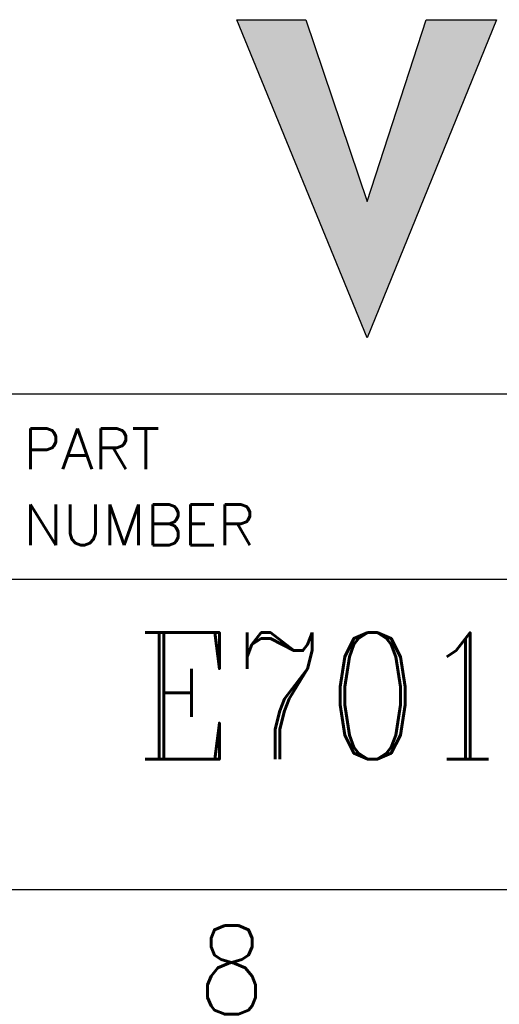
# Model space of a CAD drawing. Header units: inches. Extents: x 0 to 882, y 0 to 559.
# Tile 14 of 21: x 796 to 815, y 2 to 41. Entities that reach past the tile are written whole.
import ezdxf

# ---------------------------------------------------------------- set-up
doc = ezdxf.new("R2010")
doc.units = ezdxf.units.IN
doc.layers.add('1', color=7, linetype='Continuous')
doc.styles.add('CONVERTER_11', font='txt.shx', dxfattribs={"width": 0.9})
doc.styles.add('CONVERTER_14', font='txt.shx', dxfattribs={"width": 1.035})
doc.styles.add('CONVERTER_18', font='complex.shx', dxfattribs={"width": 0.855})

# ---------------------------------------------------------------- blocks, each defined once
blk = doc.blocks.new('Drawing_Grid_Zones', base_point=(6.35, 6.35))
at = {"layer": '1', "color": 4, "insert": (804.0687499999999, 3.175), "char_height": 3.5, "attachment_point": 5, "line_spacing_factor": 1.08043217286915, "style": 'CONVERTER_11'}
blk.add_mtext('8', dxfattribs=at)
blk = doc.blocks.new('D_Size_Verigy_Frame', base_point=(6.35, 6.35))
at = {"layer": '1', "linetype": 'Continuous'}
blk.add_hatch(color=4, dxfattribs=at).paths.add_polyline_path([(814.5352755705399, 40.69207410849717), (809.4269735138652, 28.12647686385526), (804.2831319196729, 40.69207410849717), (807.0006857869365, 40.69207410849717), (809.4269735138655, 33.51580777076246), (811.7490470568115, 40.69207410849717)])
at = {"color": 4, "linetype": 'Continuous'}
blk.add_line((857.25, 25.9122995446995), (793.353125, 25.9122995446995), dxfattribs=at)
at = {"color": 7, "linetype": 'Continuous'}
blk.add_line((857.25, 18.58750000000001), (793.353125, 18.58750000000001), dxfattribs=at)
at = {"layer": '1', "color": 4, "linetype": 'Continuous'}
for p, q in [((804.2831319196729, 40.69207410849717), (807.0006857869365, 40.69207410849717)), ((809.4269735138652, 28.12647686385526), (804.2831319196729, 40.69207410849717)), ((807.0006857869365, 40.69207410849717), (809.4269735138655, 33.51580777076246)), ((814.5352755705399, 40.69207410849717), (809.4269735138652, 28.12647686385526)), ((809.4269735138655, 33.51580777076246), (811.7490470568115, 40.69207410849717)), ((811.7490470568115, 40.69207410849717), (814.5352755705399, 40.69207410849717))]:
    blk.add_line(p, q, dxfattribs=at)
at = {"layer": '1', "color": 7, "linetype": 'Continuous'}
blk.add_line((9.35, 6.35), (854.2500000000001, 6.35), dxfattribs=at)
at = {"layer": '1'}
blk.add_blockref('Drawing_Grid_Zones', (6.35, 6.35), dxfattribs=at)
at = {"color": 4, "insert": (795.8531249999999, 22.2498997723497), "char_height": 1.6, "attachment_point": 4, "line_spacing_factor": 1.12545018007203, "style": 'CONVERTER_14'}
blk.add_mtext('PART\\PNUMBER', dxfattribs=at)
at = {"color": 3, "insert": (825.3015624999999, 13.99375), "char_height": 5, "attachment_point": 5, "line_spacing_factor": 1.02040816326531, "style": 'CONVERTER_18'}
blk.add_mtext('E7018-64104-1', dxfattribs=at)
blk = doc.blocks.new('1')
blk.add_blockref('D_Size_Verigy_Frame', (6.35, 6.35))

msp = doc.modelspace()

# ---------------------------------------------------------------- block references
at = {"layer": '1'}
msp.add_blockref('1', (0, 0), dxfattribs=at)

doc.saveas('drawing.dxf')
